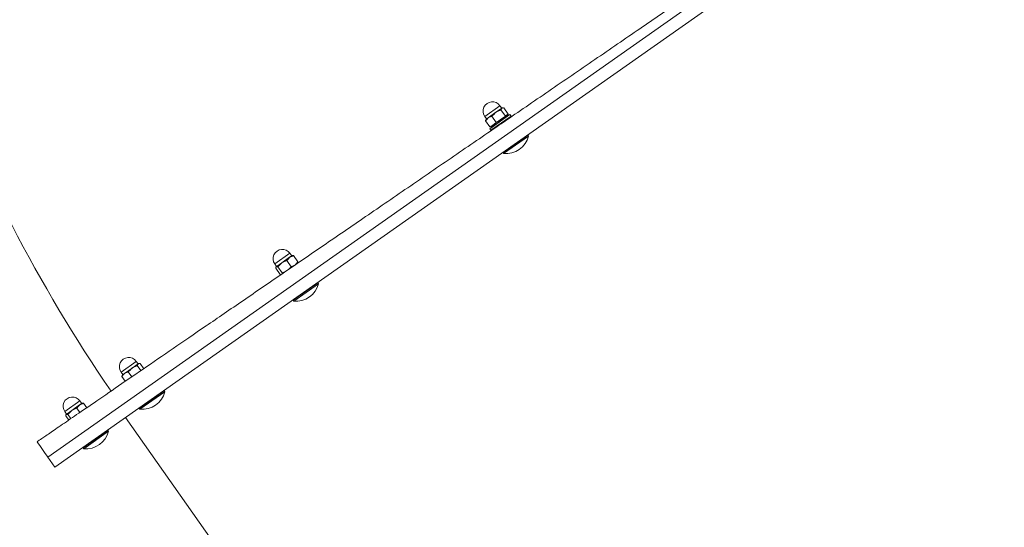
# Model space of a CAD drawing. Header units: feet. Extents: x 7492985 to 7493694, y 5986539 to 5988015.
# Tile 22 of 32: x 7493220.648 to 7493221.444, y 5986661.327 to 5986661.737. Entities that reach past the tile are written whole.
import ezdxf

# ---------------------------------------------------------------- set-up
doc = ezdxf.new("R2010")
doc.units = ezdxf.units.FT
doc.header["$MEASUREMENT"] = 0
for name, color, linetype, lineweight in [('_k_kreskowanie', 250, 'CONTINUOUS', 5), ('_k_urzadzenia', 250, 'CONTINUOUS', 13), ('_k_widok', 7, 'CONTINUOUS', 18), ('_k_wymiar', 7, 'CONTINUOUS', 13), ('_k_ściany', 7, 'CONTINUOUS', 35)]:
    doc.layers.add(name, color=color, linetype=linetype, lineweight=lineweight)
doc.layers.add('_k_niewidoczna', color=72, linetype='CONTINUOUS', lineweight=9, plot=False)
doc.styles.add('GENERATED_STYLE_1', font='MS Gothic.ttf')

# ---------------------------------------------------------------- blocks, each defined once
blk = doc.blocks.new('3009EPZ')
at = {"layer": '_k_niewidoczna', "color": 1, "lineweight": 20, "insert": (-3.165554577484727, -0.2128368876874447), "char_height": 0.24, "width": 11.63444291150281, "attachment_point": 1, "line_spacing_factor": 1.55, "style": 'GENERATED_STYLE_1', "bg_fill": 2}
blk.add_mtext('\\A1;{\\f@MS Gothic|b0|i0|c238|p49;\\C256;\\P\\pi-0.24,l0.24,t0.24,1.2;^I^I3009EPZ\\P\\pi-0.96,l0.96,t0.96,1.2;^I}', dxfattribs=at)
blk = doc.blocks.new('42221')
at = {"layer": '_k_urzadzenia', "lineweight": 13}
for p, q in [((-2.970765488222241, 0.2965158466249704), (-2.515723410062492, 1.084574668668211)), ((-2.507063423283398, 1.079574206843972), (-2.962105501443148, 0.2915153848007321)), ((-2.962105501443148, 0.2915153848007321), (-2.507063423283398, 1.079574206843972)), ((-3.576601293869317, 0.7271699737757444), (-2.935762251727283, 0.3571357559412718)), ((-2.750456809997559, 0.6804777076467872), (-2.738130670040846, 0.7018245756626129)), ((-2.74967576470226, 0.6800267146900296), (-2.737349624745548, 0.7013735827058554)), ((-2.738130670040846, 0.7018245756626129), (-2.737349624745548, 0.7013735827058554)), ((-2.740052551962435, 0.6966925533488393), (-2.739784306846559, 0.6965376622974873)), ((-2.746972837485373, 0.6847077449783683), (-2.746704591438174, 0.6845528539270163)), ((-2.742784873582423, 0.6919606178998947), (-2.742516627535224, 0.6918057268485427)), ((-2.720759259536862, 0.6891091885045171), (-2.730760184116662, 0.671789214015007)), ((-2.719460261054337, 0.6883591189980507), (-2.729461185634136, 0.6710391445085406)), ((-2.726192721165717, 0.6806992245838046), (-2.721442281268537, 0.6889262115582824)), ((-2.723744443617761, 0.6850592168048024), (-2.723692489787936, 0.6850292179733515)), ((-2.721442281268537, 0.6889262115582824), (-2.720759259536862, 0.6891091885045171)), ((-2.720810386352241, 0.6860209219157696), (-2.719730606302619, 0.6866442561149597)), ((-2.720759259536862, 0.6891091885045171), (-2.719460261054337, 0.6883591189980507)), ((-2.720360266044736, 0.6845633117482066), (-2.715019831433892, 0.681479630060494)), ((-2.718985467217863, 0.6869442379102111), (-2.713645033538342, 0.6838605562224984)), ((-2.750456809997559, 0.6804777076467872), (-2.74967576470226, 0.6800267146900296)), ((-2.724866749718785, 0.6767588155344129), (-2.719526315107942, 0.6736751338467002)), ((-2.720473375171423, 0.6706060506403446), (-2.716654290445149, 0.6772200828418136)), ((-2.719118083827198, 0.6679536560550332), (-2.711617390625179, 0.6809436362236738)), ((-2.716654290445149, 0.6772200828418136), (-2.713713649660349, 0.6823127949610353)), ((-2.713782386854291, 0.6821937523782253), (-2.711617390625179, 0.6809436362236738)), ((-2.713713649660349, 0.6823127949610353), (-2.71353236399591, 0.6826267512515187)), ((-2.71353236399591, 0.6826267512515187), (-2.713532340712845, 0.6830652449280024)), ((-2.730900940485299, 0.6723146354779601), (-2.730760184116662, 0.671789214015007)), ((-2.730760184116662, 0.671789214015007), (-2.729461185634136, 0.6710391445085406)), ((-2.728111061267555, 0.6733773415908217), (-2.728111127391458, 0.6721305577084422)), ((-2.727998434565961, 0.6713352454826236), (-2.72265800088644, 0.6682515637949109)), ((-2.721533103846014, 0.6687707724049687), (-2.721912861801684, 0.6685515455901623)), ((-2.721533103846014, 0.6687707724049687), (-2.720473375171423, 0.6706060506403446)), ((-2.721283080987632, 0.6692037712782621), (-2.719118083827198, 0.6679536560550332)), ((-2.854216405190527, 0.5007829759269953), (-2.841890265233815, 0.522129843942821)), ((-2.853435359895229, 0.5003319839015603), (-2.841109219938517, 0.521678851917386)), ((-2.841890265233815, 0.522129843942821), (-2.841109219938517, 0.521678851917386)), ((-2.843911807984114, 0.5168252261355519), (-2.843643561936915, 0.5166703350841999)), ((-2.850632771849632, 0.5051856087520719), (-2.850364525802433, 0.5050307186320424)), ((-2.848372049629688, 0.5091008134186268), (-2.848103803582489, 0.5089459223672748)), ((-2.823887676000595, 0.5067200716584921), (-2.823669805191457, 0.5068458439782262)), ((-2.822841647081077, 0.5070822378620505), (-2.817501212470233, 0.5039985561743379)), ((-2.81858020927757, 0.5007009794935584), (-2.817291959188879, 0.5029320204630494)), ((-2.81754198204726, 0.5024990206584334), (-2.815376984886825, 0.5012489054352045)), ((-2.817291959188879, 0.5029320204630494), (-2.817291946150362, 0.503163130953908)), ((-2.854216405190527, 0.5007829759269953), (-2.853435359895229, 0.5003319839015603)), ((-2.83064710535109, 0.493564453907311), (-2.825306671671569, 0.4904807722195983)), ((-2.826237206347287, 0.5012016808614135), (-2.820896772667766, 0.4981180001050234)), ((-2.825195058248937, 0.4892451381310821), (-2.822482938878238, 0.4939420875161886)), ((-2.822877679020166, 0.4882589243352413), (-2.815376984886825, 0.5012489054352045)), ((-2.822482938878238, 0.4939420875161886), (-2.81858020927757, 0.5007009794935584)), ((-2.831661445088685, 0.4918077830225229), (-2.826321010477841, 0.4887241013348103)), ((-2.825292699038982, 0.4890760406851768), (-2.825492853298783, 0.4889604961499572)), ((-2.825292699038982, 0.4890760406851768), (-2.825195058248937, 0.4892451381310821)), ((-2.825042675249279, 0.4895090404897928), (-2.822877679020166, 0.4882589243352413)), ((-2.930173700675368, 0.3692373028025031), (-2.917847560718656, 0.3905841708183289)), ((-2.92939265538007, 0.3687863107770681), (-2.917066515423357, 0.3901331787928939)), ((-2.917847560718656, 0.3905841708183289), (-2.917066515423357, 0.3901331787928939)), ((-2.920869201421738, 0.3835475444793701), (-2.920600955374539, 0.3833926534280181)), ((-2.920596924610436, 0.3840190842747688), (-2.920328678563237, 0.3838641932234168)), ((-2.925862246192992, 0.3749004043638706), (-2.925594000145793, 0.3747455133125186)), ((-2.897762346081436, 0.3751610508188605), (-2.893361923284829, 0.3726201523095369)), ((-2.930173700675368, 0.3692373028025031), (-2.92939265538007, 0.3687863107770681)), ((-2.899108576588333, 0.3727636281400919), (-2.894736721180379, 0.3702392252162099)), ((-2.898834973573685, 0.3567132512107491), (-2.891334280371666, 0.3697032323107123)), ((-2.896371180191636, 0.3659796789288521), (-2.893430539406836, 0.3710723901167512)), ((-2.893499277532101, 0.3709533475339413), (-2.891334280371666, 0.3697032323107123)), ((-2.893430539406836, 0.3710723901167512), (-2.893249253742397, 0.3713863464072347)), ((-2.893249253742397, 0.3713863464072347), (-2.893249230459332, 0.3718248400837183)), ((-2.90658802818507, 0.3594439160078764), (-2.902374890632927, 0.3570111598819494)), ((-2.90352141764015, 0.3649050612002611), (-2.899243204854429, 0.3624347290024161)), ((-2.901249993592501, 0.3575303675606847), (-2.90019026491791, 0.3593656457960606)), ((-2.90019026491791, 0.3593656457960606), (-2.896371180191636, 0.3659796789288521)), ((-2.901249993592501, 0.3575303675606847), (-2.901629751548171, 0.3573111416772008)), ((-2.900999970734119, 0.3579633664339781), (-2.898834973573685, 0.3567132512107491)), ((-2.957975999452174, 0.3210882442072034), (-2.945649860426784, 0.3424351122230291)), ((-2.945649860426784, 0.3424351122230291), (-2.944868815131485, 0.3419841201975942)), ((-2.957194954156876, 0.3206372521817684), (-2.944868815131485, 0.3419841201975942)), ((-2.947571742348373, 0.3373030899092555), (-2.947303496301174, 0.3371481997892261)), ((-2.950304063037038, 0.3325711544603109), (-2.950035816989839, 0.3324162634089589)), ((-2.925081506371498, 0.3265099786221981), (-2.921260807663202, 0.3243038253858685)), ((-2.957975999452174, 0.3210882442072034), (-2.957194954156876, 0.3206372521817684)), ((-2.954492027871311, 0.3253182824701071), (-2.954223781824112, 0.3251633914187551)), ((-2.928406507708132, 0.3205886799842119), (-2.924656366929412, 0.3184232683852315)), ((-2.926637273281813, 0.308564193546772), (-2.919136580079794, 0.3215541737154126)), ((-2.926242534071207, 0.3142473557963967), (-2.922339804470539, 0.3210062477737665)), ((-2.922339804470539, 0.3210062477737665), (-2.921051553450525, 0.3232372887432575)), ((-2.921301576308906, 0.3228042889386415), (-2.919136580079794, 0.3215541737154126)), ((-2.921051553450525, 0.3232372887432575), (-2.921051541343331, 0.3234684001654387)), ((-2.933718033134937, 0.3111296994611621), (-2.93008060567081, 0.3090293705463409)), ((-2.932724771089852, 0.3128985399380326), (-2.929066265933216, 0.310786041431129)), ((-2.928954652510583, 0.3095504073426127), (-2.926242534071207, 0.3142473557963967)), ((-2.929052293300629, 0.309381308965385), (-2.92925244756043, 0.3092657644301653)), ((-2.929052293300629, 0.309381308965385), (-2.928954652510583, 0.3095504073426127)), ((-2.928802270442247, 0.3098143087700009), (-2.926637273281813, 0.308564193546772)), ((-2.970765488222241, 0.2965158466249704), (-2.962105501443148, 0.2915153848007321))]:
    blk.add_line(p, q, dxfattribs=at)
for centre, radius, start, end in [((-2.731544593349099, 0.6837895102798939), 0.01920000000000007, 110.0612729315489, 189.9326085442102), ((-2.715367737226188, 0.6744486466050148), 0.007500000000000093, 239.9969407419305, 59.99694074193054), ((-2.835304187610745, 0.504094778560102), 0.01920000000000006, 110.0612729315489, 189.9326085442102), ((-2.819127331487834, 0.4947539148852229), 0.007500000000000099, 239.9969407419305, 59.99694074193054), ((-2.911261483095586, 0.3725491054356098), 0.01920000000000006, 110.0612729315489, 189.9326085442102), ((-2.895084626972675, 0.3632082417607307), 0.007500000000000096, 239.9969407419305, 59.99694074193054), ((-2.939063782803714, 0.3244000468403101), 0.01920000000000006, 110.0612729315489, 189.9326085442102), ((-2.303107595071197, 1.43414644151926), 1.246520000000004, 240.684372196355, 269.3125685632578), ((-2.922886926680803, 0.315059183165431), 0.007500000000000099, 239.9969407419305, 59.99694074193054), ((-2.303784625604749, 1.431619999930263), 1.316520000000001, 239.9969407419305, 240.6562287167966)]:
    blk.add_arc(centre, radius, start, end, dxfattribs=at)
blk.add_open_spline([(-2.948943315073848, 0.2840158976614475), (-2.948943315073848, 0.2840158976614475), (-2.948620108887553, 0.2845914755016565), (-2.947211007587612, 0.2871008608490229), (-2.946124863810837, 0.2890351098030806), (-2.943200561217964, 0.2942428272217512), (-2.941361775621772, 0.2975174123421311), (-2.937069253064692, 0.3051617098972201), (-2.934615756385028, 0.3095309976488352), (-2.929355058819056, 0.3188994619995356), (-2.92630435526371, 0.3243322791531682), (-2.919408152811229, 0.3366133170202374), (-2.915562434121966, 0.3434619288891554), (-2.907234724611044, 0.3582922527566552), (-2.902750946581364, 0.3662771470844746), (-2.893410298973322, 0.3829113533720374), (-2.888553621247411, 0.3915603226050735), (-2.878833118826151, 0.4088709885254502), (-2.873519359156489, 0.418333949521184), (-2.862185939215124, 0.4385169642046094), (-2.856166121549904, 0.4492373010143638), (-2.843702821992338, 0.471432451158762), (-2.837256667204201, 0.4829120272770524), (-2.82428992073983, 0.5060037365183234), (-2.817769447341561, 0.5176156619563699), (-2.80506899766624, 0.5402331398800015), (-2.798301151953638, 0.5522855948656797), (-2.784255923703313, 0.5772979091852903), (-2.776978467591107, 0.5902578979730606), (-2.762277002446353, 0.6164388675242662), (-2.754849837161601, 0.6296654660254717), (-2.740231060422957, 0.6556991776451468), (-2.733039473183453, 0.6685062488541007), (-2.719292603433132, 0.6929872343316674), (-2.712101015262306, 0.7057943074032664), (-2.697482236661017, 0.7318280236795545), (-2.690055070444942, 0.7450546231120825), (-2.67535360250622, 0.7712355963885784), (-2.668076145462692, 0.7841955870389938), (-2.654030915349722, 0.8092079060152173), (-2.647263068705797, 0.8212603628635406), (-2.634562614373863, 0.8438778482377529), (-2.628042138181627, 0.8554897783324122), (-2.615075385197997, 0.8785814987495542), (-2.60862922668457, 0.8900610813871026), (-2.596165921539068, 0.9122562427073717), (-2.590146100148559, 0.9229765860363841), (-2.578812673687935, 0.9431596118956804), (-2.573498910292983, 0.9526225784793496), (-2.56377840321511, 0.9699332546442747), (-2.558921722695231, 0.9785822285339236), (-2.549581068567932, 0.9952164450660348), (-2.545097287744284, 1.003201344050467), (-2.536769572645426, 1.018031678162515), (-2.532923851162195, 1.024880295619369), (-2.526027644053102, 1.037161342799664), (-2.522976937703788, 1.042594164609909), (-2.517716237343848, 1.051962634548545), (-2.515262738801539, 1.056331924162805), (-2.510970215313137, 1.063976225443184), (-2.5091314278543, 1.067250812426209), (-2.506207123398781, 1.072458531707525), (-2.505120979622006, 1.074392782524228), (-2.50371187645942, 1.07690216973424), (-2.503388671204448, 1.077477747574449), (-2.503388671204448, 1.077477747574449)], degree=3, knots=[0, 0, 0, 0, 4.211487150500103, 4.211487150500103, 8.422974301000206, 8.422974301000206, 12.63446145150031, 12.63446145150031, 16.84594860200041, 16.84594860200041, 21.05743601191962, 21.05743601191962, 25.26892342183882, 25.26892342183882, 29.48041083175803, 29.48041083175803, 33.69189824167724, 33.69189824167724, 37.90338611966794, 37.90338611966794, 42.11487399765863, 42.11487399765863, 46.32636187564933, 46.32636187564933, 50.53784975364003, 50.53784975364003, 54.74933842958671, 54.74933842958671, 58.9608271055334, 58.9608271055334, 63.17231578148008, 63.17231578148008, 67.38380445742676, 67.38380445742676, 71.59529374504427, 71.59529374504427, 75.8067830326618, 75.8067830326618, 80.01827232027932, 80.01827232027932, 84.22976160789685, 84.22976160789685, 88.44125130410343, 88.44125130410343, 92.65274100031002, 92.65274100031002, 96.86423069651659, 96.86423069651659, 101.0757203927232, 101.0757203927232, 105.2872090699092, 105.2872090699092, 109.4986977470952, 109.4986977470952, 113.7101864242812, 113.7101864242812, 117.9216751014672, 117.9216751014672, 122.1331613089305, 122.1331613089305, 126.3446475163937, 126.3446475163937, 130.5561337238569, 130.5561337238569, 134.7676199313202, 134.7676199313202, 134.7676199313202, 134.7676199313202], dxfattribs=at)
for points, weights in [([(-2.720360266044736, 0.6845633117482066), (-2.72376817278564, 0.6813277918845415), (-2.724866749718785, 0.6767588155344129)], [1, 1.154700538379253, 1]), ([(-2.718985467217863, 0.6869442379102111), (-2.72082753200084, 0.6864205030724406), (-2.720360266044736, 0.6845633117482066)], [1, 1.154700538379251, 1]), ([(-2.724866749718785, 0.6767588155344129), (-2.727587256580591, 0.67471375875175), (-2.727998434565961, 0.6713352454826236)], [1, 1.154700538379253, 1]), ([(-2.719526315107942, 0.6736751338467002), (-2.717700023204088, 0.6754090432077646), (-2.716654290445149, 0.6772200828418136)], [1, 1.037954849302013, 1]), ([(-2.716654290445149, 0.6772200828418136), (-2.715608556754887, 0.6790311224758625), (-2.715019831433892, 0.681479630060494)], [1, 1.037954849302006, 1]), ([(-2.715019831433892, 0.681479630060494), (-2.714032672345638, 0.6817602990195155), (-2.713713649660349, 0.6823127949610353)], [1, 1.037954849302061, 1]), ([(-2.713713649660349, 0.6823127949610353), (-2.713394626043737, 0.682865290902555), (-2.713645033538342, 0.6838605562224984)], [1, 1.03795484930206, 1]), ([(-2.727998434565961, 0.6713352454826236), (-2.728111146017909, 0.6717832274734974), (-2.728111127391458, 0.6721305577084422)], [1, 1.03339585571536, 1.052373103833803]), ([(-2.72265800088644, 0.6682515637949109), (-2.721200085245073, 0.6693475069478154), (-2.720473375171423, 0.6706060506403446)], [1, 1.037954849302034, 1]), ([(-2.721912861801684, 0.6685515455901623), (-2.722213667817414, 0.6683778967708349), (-2.72265800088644, 0.6682515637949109)], [1.018712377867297, 1.016734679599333, 1]), ([(-2.720473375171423, 0.6706060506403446), (-2.719746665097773, 0.6718645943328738), (-2.719526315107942, 0.6736751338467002)], [1, 1.037954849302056, 1]), ([(-2.825459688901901, 0.503920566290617), (-2.826002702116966, 0.5027591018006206), (-2.826237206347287, 0.5012016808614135)], [1.074060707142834, 1.061398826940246, 1]), ([(-2.822841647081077, 0.5070822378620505), (-2.824156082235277, 0.5060345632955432), (-2.82490966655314, 0.5049000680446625)], [1, 1.065799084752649, 1.075625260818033]), ([(-2.823669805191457, 0.5068458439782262), (-2.823378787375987, 0.5070138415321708), (-2.822841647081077, 0.5070822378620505)], [1.064039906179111, 1.045263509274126, 1]), ([(-2.81858020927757, 0.5007009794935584), (-2.817792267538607, 0.5020655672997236), (-2.817501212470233, 0.5039985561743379)], [1, 1.03795484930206, 1]), ([(-2.817501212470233, 0.5039985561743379), (-2.817291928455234, 0.5034991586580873), (-2.817291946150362, 0.503163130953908)], [1, 1.022552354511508, 1.018303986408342]), ([(-2.83064710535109, 0.493564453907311), (-2.831103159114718, 0.493506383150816), (-2.831379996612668, 0.4933774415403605)], [1, 1.038169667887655, 1.057503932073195]), ([(-2.829878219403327, 0.4960518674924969), (-2.830327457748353, 0.4949295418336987), (-2.83064710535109, 0.493564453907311)], [1.061655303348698, 1.042507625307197, 1]), ([(-2.826237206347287, 0.5012016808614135), (-2.827389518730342, 0.5001206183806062), (-2.828198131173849, 0.4990438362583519)], [1, 1.048165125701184, 1.066338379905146]), ([(-2.825306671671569, 0.4904807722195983), (-2.823506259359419, 0.4921698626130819), (-2.822482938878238, 0.4939420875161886)], [1, 1.037954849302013, 1]), ([(-2.822482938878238, 0.4939420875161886), (-2.821459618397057, 0.4957143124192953), (-2.820896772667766, 0.4981180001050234)], [1, 1.037954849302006, 1]), ([(-2.820896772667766, 0.4981180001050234), (-2.819368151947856, 0.4993363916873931), (-2.81858020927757, 0.5007009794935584)], [1, 1.037954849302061, 1]), ([(-2.831863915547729, 0.4925156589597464), (-2.831833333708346, 0.4922179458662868), (-2.831661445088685, 0.4918077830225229)], [1.056173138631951, 1.036877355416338, 1]), ([(-2.826321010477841, 0.4887241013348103), (-2.825430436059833, 0.4888375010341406), (-2.825195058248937, 0.4892451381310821)], [1, 1.037954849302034, 1]), ([(-2.825195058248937, 0.4892451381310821), (-2.824959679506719, 0.4896527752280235), (-2.825306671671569, 0.4904807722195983)], [1, 1.037954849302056, 1]), ([(-2.896371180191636, 0.3659796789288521), (-2.895325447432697, 0.367790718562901), (-2.894736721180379, 0.3702392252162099)], [1, 1.03795484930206, 1]), ([(-2.894736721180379, 0.3702392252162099), (-2.893749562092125, 0.3705198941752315), (-2.893430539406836, 0.3710723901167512)], [1, 1.03795484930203, 1]), ([(-2.893430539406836, 0.3710723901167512), (-2.893111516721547, 0.3716248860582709), (-2.893361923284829, 0.3726201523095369)], [1, 1.037954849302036, 1]), ([(-2.902374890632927, 0.3570111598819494), (-2.90091697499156, 0.3581071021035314), (-2.90019026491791, 0.3593656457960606)], [1, 1.037954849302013, 1]), ([(-2.90019026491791, 0.3593656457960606), (-2.89946355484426, 0.3606241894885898), (-2.899243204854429, 0.3624347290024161)], [1, 1.037954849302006, 1]), ([(-2.899243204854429, 0.3624347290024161), (-2.897416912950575, 0.3641686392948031), (-2.896371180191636, 0.3659796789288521)], [1, 1.037954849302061, 1]), ([(-2.901629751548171, 0.3573111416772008), (-2.901930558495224, 0.3571374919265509), (-2.902374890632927, 0.3570111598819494)], [1.018712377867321, 1.016734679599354, 1]), ([(-2.926242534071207, 0.3142473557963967), (-2.925219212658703, 0.3160195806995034), (-2.924656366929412, 0.3184232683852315)], [1, 1.03795484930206, 1]), ([(-2.924656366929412, 0.3184232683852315), (-2.923127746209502, 0.3196416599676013), (-2.922339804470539, 0.3210062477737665)], [1, 1.03795484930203, 1]), ([(-2.922339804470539, 0.3210062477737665), (-2.921551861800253, 0.3223708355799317), (-2.921260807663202, 0.3243038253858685)], [1, 1.037954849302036, 1]), ([(-2.921260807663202, 0.3243038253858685), (-2.921051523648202, 0.3238044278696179), (-2.921051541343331, 0.3234684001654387)], [1, 1.022552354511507, 1.018303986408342]), ([(-2.929066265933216, 0.310786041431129), (-2.927265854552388, 0.31247513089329), (-2.926242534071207, 0.3142473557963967)], [1, 1.037954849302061, 1]), ([(-2.928954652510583, 0.3095504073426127), (-2.928719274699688, 0.3099580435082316), (-2.929066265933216, 0.310786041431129)], [1, 1.037954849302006, 1]), ([(-2.93008060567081, 0.3090293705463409), (-2.929190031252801, 0.3091427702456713), (-2.928954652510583, 0.3095504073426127)], [1, 1.037954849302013, 1])]:
    blk.add_rational_spline(points, weights, degree=2, dxfattribs=at)
blk = doc.blocks.new('PZ')
at = {"layer": '_k_kreskowanie'}
h = blk.add_hatch(dxfattribs=at)
h.set_pattern_fill('ANSI31', color=30, scale=2)
h.set_pattern_definition([(44.99999999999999, (0, 9.999999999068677), (-0.1767766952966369, 0.1767766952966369), [])])
h.paths.add_polyline_path([(0, 0), (-10.00000000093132, -9.313225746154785e-10), (-10, -8), (0, -8.000000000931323)])
at = {"layer": '_k_wymiar'}
blk.add_blockref('3009EPZ', (-4.874138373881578, -2.223998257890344), dxfattribs=at)
at = {"layer": '_k_wymiar', "xscale": -1, "rotation": 270}
blk.add_blockref('42221', (-3.302318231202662, -0.2372885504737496), dxfattribs=at)
blk = doc.blocks.new('dz_89')
at = {"layer": '_k_widok', "rotation": 2.995343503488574}
blk.add_blockref('PZ', (62.81248085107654, 35.40524195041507), dxfattribs=at)

msp = doc.modelspace()

# ---------------------------------------------------------------- block references
at = {"layer": '_k_ściany', "rotation": 2.126854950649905}
msp.add_blockref('dz_89', (7493161.928738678, 5986627.126837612), dxfattribs=at)

doc.saveas('drawing.dxf')
